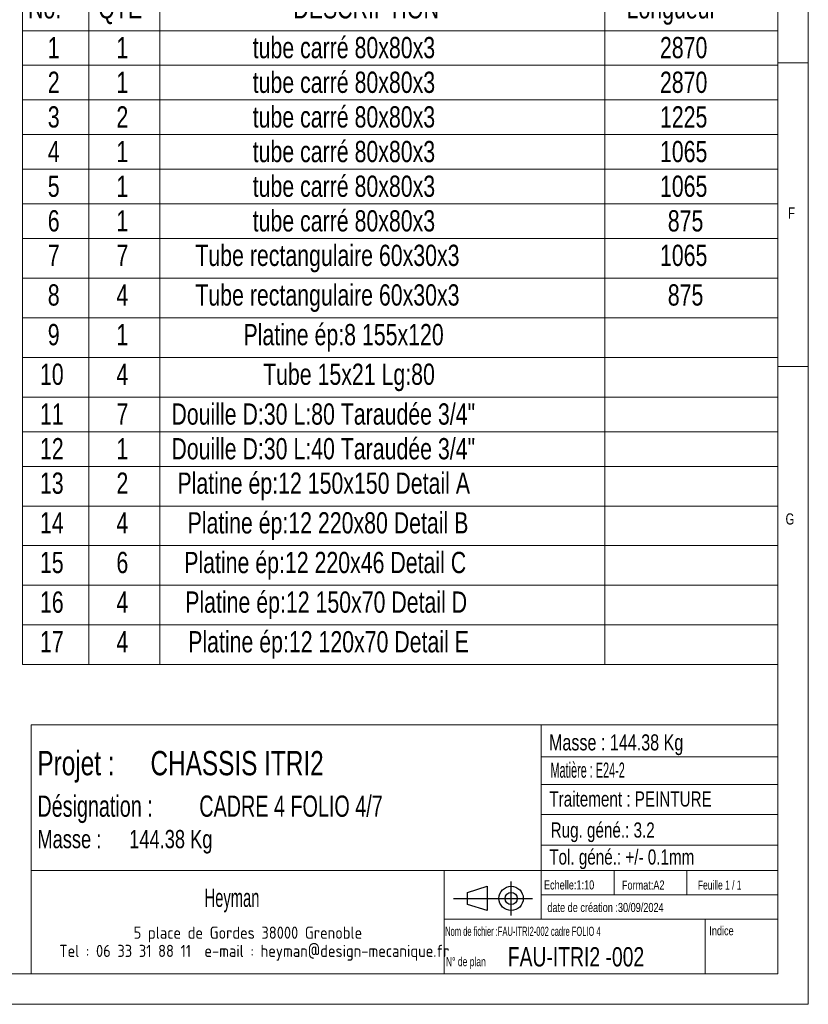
# Model space of a CAD drawing. Header units: millimetres. Extents: x 5 to 589, y 5 to 415.
# Tile 11 of 18: x 459 to 589, y 5 to 167. Entities that reach past the tile are written whole.
import ezdxf

# ---------------------------------------------------------------- set-up
doc = ezdxf.new("R2010")
doc.units = ezdxf.units.MM
doc.layers.add('NOTES', color=6, linetype='Continuous')
doc.styles.add('SLDTEXTSTYLE0', font='TXT', dxfattribs={"width": 0.75})
doc.styles.add('SLDTEXTSTYLE2', font='TXT', dxfattribs={"width": 0.617423})
doc.styles.add('SLDTEXTSTYLE3', font='TXT', dxfattribs={"width": 0.7})
doc.styles.add('SLDTEXTSTYLE4', font='TXT', dxfattribs={"width": 0.535475})
doc.styles.add('SLDTEXTSTYLE5', font='ISOCP3', dxfattribs={"width": 0.96})
doc.styles.add('SLDTEXTSTYLE6', font='TXT', dxfattribs={"width": 0.605})
doc.styles.add('SLDTEXTSTYLE7', font='TXT', dxfattribs={"width": 0.692308})
doc.styles.add('SLDTEXTSTYLE8', font='TXT', dxfattribs={"width": 0.695728})

# ---------------------------------------------------------------- blocks, each defined once
blk = doc.blocks.new('Bloc12')
for p, q in [((9.48, 0), (9.48, 5.6)), ((2.32, 3.8), (5.55, 4.8)), ((2.32, 1.8), (2.32, 3.8)), ((5.55, 4.8), (5.55, 0.8)), ((0, 2.8), (12.98, 2.8)), ((5.55, 0.8), (2.32, 1.8))]:
    blk.add_line(p, q)
for radius in [2, 1]:
    blk.add_circle((9.48, 2.8), radius)
blk = doc.blocks.new('SW_NOTE_1')
at = {"layer": 'NOTES', "color": 0, "char_height": 4, "attachment_point": 1, "style": 'SLDTEXTSTYLE0'}
for s, insert in [('Projet :', (0, 5.16)), ('CHASSIS ITRI2', (18.63, 5.16))]:
    blk.add_mtext(s, dxfattribs=dict(at, insert=insert))
blk = doc.blocks.new('SW_NOTE_2')
at = {"layer": 'NOTES', "color": 0, "char_height": 2, "attachment_point": 2, "style": 'SLDTEXTSTYLE5'}
for s, insert in [('5 place de Gordes 38000 Grenoble', (20.94, 2.58)), ('Tel : 06 33 31 88 11  e-mail : heyman@design-mecanique.fr', (22, -0.42))]:
    blk.add_mtext(s, dxfattribs=dict(at, insert=insert))
blk = doc.blocks.new('SW_NOTE_3')
at = {"layer": 'NOTES', "color": 0, "char_height": 3.5, "attachment_point": 1, "style": 'SLDTEXTSTYLE8'}
for s, insert in [('Désignation :', (0, 4.51)), ('CADRE 4 FOLIO 4/7', (26.67, 4.51))]:
    blk.add_mtext(s, dxfattribs=dict(at, insert=insert))
blk = doc.blocks.new('SW_NOTE_4')
at = {"layer": 'NOTES', "color": 0, "char_height": 3, "attachment_point": 1, "style": 'SLDTEXTSTYLE0'}
for s, insert in [('Masse :', (0, 3.87)), ('144.38 Kg', (15.12, 3.87))]:
    blk.add_mtext(s, dxfattribs=dict(at, insert=insert))
blk = doc.blocks.new('SW_TABLEANNOTATION_0')
at = {"color": 0, "linetype": 'Continuous', "lineweight": 18}
for p, q in [((0, 0), (0, -110.88)), ((124.46, 0), (0, 0)), ((10.93, 0), (10.93, -6.53)), ((22.61, 0), (22.61, -6.53)), ((95.92, 0), (95.92, -6.53)), ((124.46, -110.88), (124.46, 0)), ((0, -6.53), (124.46, -6.53)), ((10.93, -6.53), (10.93, -110.88)), ((22.61, -6.53), (22.61, -110.88)), ((95.92, -6.53), (95.92, -110.88)), ((0, -12.23), (124.46, -12.23)), ((0, -17.93), (124.46, -17.93)), ((0, -23.63), (124.46, -23.63)), ((0, -29.34), (124.46, -29.34)), ((0, -35.04), (124.46, -35.04)), ((0, -40.74), (124.46, -40.74)), ((0, -47.27), (124.46, -47.27)), ((0, -53.79), (124.46, -53.79)), ((0, -60.32), (124.46, -60.32)), ((0, -66.85), (124.46, -66.85)), ((0, -72.55), (124.46, -72.55)), ((0, -78.25), (124.46, -78.25)), ((0, -84.78), (124.46, -84.78)), ((0, -91.3), (124.46, -91.3)), ((0, -97.83), (124.46, -97.83)), ((0, -104.35), (124.46, -104.35)), ((0, -110.88), (124.46, -110.88))]:
    blk.add_line(p, q, dxfattribs=at)
at = {"color": 0, "linetype": 'Continuous', "lineweight": 18, "char_height": 3.5, "attachment_point": 1, "style": 'SLDTEXTSTYLE0'}
for s, insert in [('No.', (0.92, -1.01)), ('QTE', (12.49, -1.01)), ('DESCRIPTION', (44.63, -1.01)), ('Longueur', (99.53, -1.01)), ('1', (4.17, -7.56)), ('1', (15.48, -7.56)), ('tube carré 80x80x3', (37.93, -7.56)), ('2870', (105.02, -7.56)), ('tube carré 80x80x3', (37.93, -13.27)), ('2', (4.17, -13.27)), ('1', (15.48, -13.27)), ('2870', (105.02, -13.27)), ('3', (4.17, -18.97)), ('2', (15.48, -18.97)), ('tube carré 80x80x3', (37.93, -18.97)), ('1225', (105.02, -18.97)), ('tube carré 80x80x3', (37.93, -24.67)), ('4', (4.17, -24.67)), ('1', (15.48, -24.67)), ('1065', (105.02, -24.67)), ('5', (4.17, -30.38)), ('1', (15.48, -30.38)), ('tube carré 80x80x3', (37.93, -30.38)), ('1065', (105.02, -30.38)), ('tube carré 80x80x3', (37.93, -36.08)), ('6', (4.17, -36.08)), ('1', (15.48, -36.08)), ('875', (106.31, -36.08)), ('7', (4.17, -41.76)), ('7', (15.48, -41.76)), ('Tube rectangulaire 60x30x3', (28.48, -41.76)), ('1065', (105.02, -41.76)), ('8', (4.17, -48.28)), ('4', (15.48, -48.28)), ('Tube rectangulaire 60x30x3', (28.48, -48.28)), ('875', (106.31, -48.28)), ('9', (4.17, -54.81)), ('1', (15.48, -54.81)), ('Platine ép:8 155x120', (36.41, -54.81)), ('10', (2.88, -61.33)), ('4', (15.48, -61.33)), ('Tube 15x21 Lg:80', (39.64, -61.33)), ('11', (2.88, -67.88)), ('7', (15.48, -67.88)), ('Douille D:30 L:80 Taraudée 3/4"', (24.54, -67.88)), ('Douille D:30 L:40 Taraudée 3/4"', (24.54, -73.59)), ('12', (2.88, -73.59)), ('1', (15.48, -73.59)), ('13', (2.88, -79.26)), ('2', (15.48, -79.26)), ('Platine ép:12 150x150 Detail A', (25.53, -79.26)), ('14', (2.88, -85.79)), ('4', (15.48, -85.79)), ('Platine ép:12 220x80 Detail B', (27.21, -85.79)), ('15', (2.88, -92.32)), ('6', (15.48, -92.32)), ('Platine ép:12 220x46 Detail C', (26.65, -92.32)), ('16', (2.88, -98.84)), ('4', (15.48, -98.84)), ('Platine ép:12 150x70 Detail D', (26.81, -98.84)), ('Platine ép:12 120x70 Detail E', (27.3, -105.37)), ('17', (2.88, -105.37)), ('4', (15.48, -105.37))]:
    blk.add_mtext(s, dxfattribs=dict(at, insert=insert))

msp = doc.modelspace()

# ---------------------------------------------------------------- linework, layer by layer
at = {"lineweight": 18}
for p, q in [((589, 5), (589, 415)), ((584, 10), (584, 410)), ((584, 160), (589, 160)), ((589, 110), (584, 110)), ((461, 51), (461, 10)), ((584, 51), (461, 51)), ((545, 51), (545, 19)), ((584, 51), (584, 10)), ((545, 45.76), (584, 45.76)), ((545, 41.18), (584, 41.18)), ((545, 36.24), (584, 36.24)), ((545, 31.18), (584, 31.18)), ((461, 27), (584, 27)), ((529, 27), (529, 10)), ((557, 27), (557, 23)), ((569, 27), (569, 23)), ((545, 23), (584, 23)), ((529, 19), (584, 19)), ((572, 19), (572, 10)), ((10, 10), (584, 10)), ((461, 10), (584, 10)), ((5, 5), (589, 5))]:
    msp.add_line(p, q, dxfattribs=at)

# ---------------------------------------------------------------- block references
msp.add_blockref('SW_TABLEANNOTATION_0', (459.54, 171.8), dxfattribs=at)
msp.add_blockref('Bloc12', (530.56, 19.63))
msp.add_blockref('Bloc12', (530.56, 19.63))
at = {"layer": 'NOTES'}
for name, p in [('SW_NOTE_1', (462, 41.54)), ('SW_NOTE_3', (462, 34.86)), ('SW_NOTE_4', (462, 29.83)), ('SW_NOTE_2', (475.74, 15.21))]:
    msp.add_blockref(name, p, dxfattribs=at)

# ---------------------------------------------------------------- texts
for s, insert, char_height, attachment_point, style in [('F', (585.67, 136.17), 1.85, 1, 'SLDTEXTSTYLE0'), ('G', (585.25, 85.82), 1.85, 1, 'SLDTEXTSTYLE0'), ('Masse : 144.38 Kg', (546.28, 49.44), 2.6458, 1, 'SLDTEXTSTYLE0'), ('Matière : E24-2', (546.53, 44.8), 2.5, 1, 'SLDTEXTSTYLE4'), ('Traitement : PEINTURE', (546.34, 40.05), 2.5, 1, 'SLDTEXTSTYLE0'), ('Rug. géné.: 3.2', (546.55, 34.94), 2.5, 1, 'SLDTEXTSTYLE0'), ('Tol. géné.: +/- 0.1mm', (546.32, 30.5), 2.5, 1, 'SLDTEXTSTYLE0'), ('Echelle:1:10', (545.45, 25.4), 1.5, 1, 'SLDTEXTSTYLE0'), ('Format:A2', (558.29, 25.38), 1.5, 1, 'SLDTEXTSTYLE0'), ('Feuille 1 / 1', (570.81, 25.38), 1.5, 1, 'SLDTEXTSTYLE7'), ('Heyman', (494.06, 24.03), 3, 2, 'SLDTEXTSTYLE6'), ('date de création :30/09/2024', (546.01, 21.69), 1.5, 1, 'SLDTEXTSTYLE0'), ('Nom de fichier :FAU-ITRI2-002 cadre FOLIO 4', (529.18, 17.77), 1.5, 1, 'SLDTEXTSTYLE2'), ('Indice', (572.69, 17.86), 1.5, 1, 'SLDTEXTSTYLE0'), ('FAU-ITRI2 -002', (539.49, 14.41), 3.175, 1, 'SLDTEXTSTYLE0'), ('N° de plan', (529.3, 12.77), 1.5, 1, 'SLDTEXTSTYLE3')]:
    msp.add_mtext(s, dxfattribs=dict(at, insert=insert, char_height=char_height, attachment_point=attachment_point, style=style))

doc.saveas('drawing.dxf')
